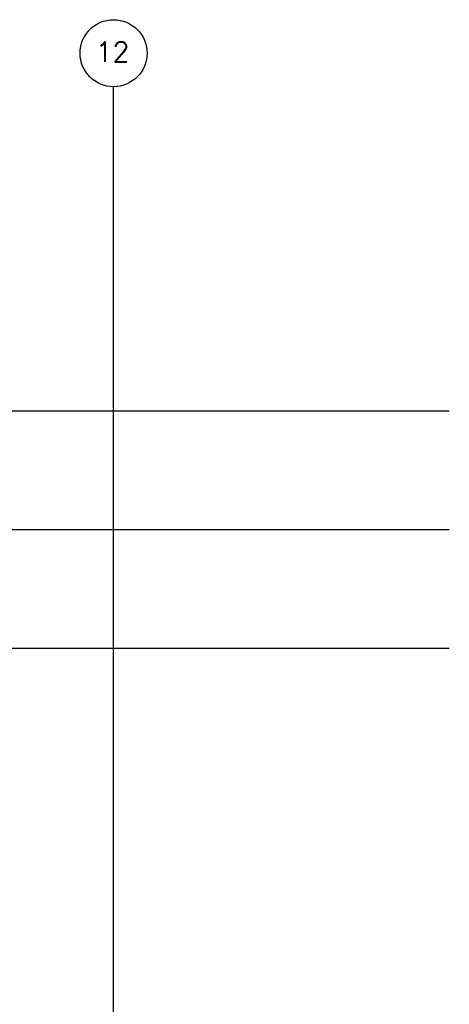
# Model space of a CAD drawing. Header units: millimetres. Extents: x -312551 to 250764, y -35891 to 59426.
# Tile 210 of 256: x -49959 to -43443, y 44485 to 59426. Entities that reach past the tile are written whole.
import ezdxf
from ezdxf.enums import TextEntityAlignment as Align

# ---------------------------------------------------------------- set-up
doc = ezdxf.new("R2010")
doc.units = ezdxf.units.MM
doc.header["$LTSCALE"] = 2.5
doc.layers.add('NF-BUBBLE', color=3, linetype='Continuous')
doc.layers.add('NF-GRIDS', color=252, linetype='Continuous')
doc.styles.add('ROMANS', font='romans.shx', dxfattribs={"width": 0.8})

# ---------------------------------------------------------------- blocks, each defined once
blk = doc.blocks.new('BUBBLEGRID')
at = {"layer": 'NF-BUBBLE'}
blk.add_circle((-678, 0), 678, dxfattribs=at)
at = {"layer": 'NF-BUBBLE', "color": 1, "style": 'ROMANS'}
blk.add_attdef('888', text='', height=400, dxfattribs=at).set_placement((-698, -173), align=Align.CENTER)

msp = doc.modelspace()

# ---------------------------------------------------------------- linework, layer by layer
at = {"layer": 'NF-GRIDS', "color": 8}
for p, q in [((-48535, -27784), (-48535, 58409.3)), ((-43443, 53484.5), (-123470.9, 53484.5)), ((-43443, 51684.5), (-123470.9, 51684.5)), ((-43443, 49884.5), (-123470.9, 49884.5))]:
    msp.add_line(p, q, dxfattribs=at)

# ---------------------------------------------------------------- block references
at = {"layer": 'NF-GRIDS', "color": 8, "xscale": 0.75, "yscale": 0.75, "zscale": 0.75}
msp.add_blockref('BUBBLEGRID', (-48026.8, 58917.4), dxfattribs=at).add_auto_attribs({'888': '12'})

doc.saveas('drawing.dxf')
